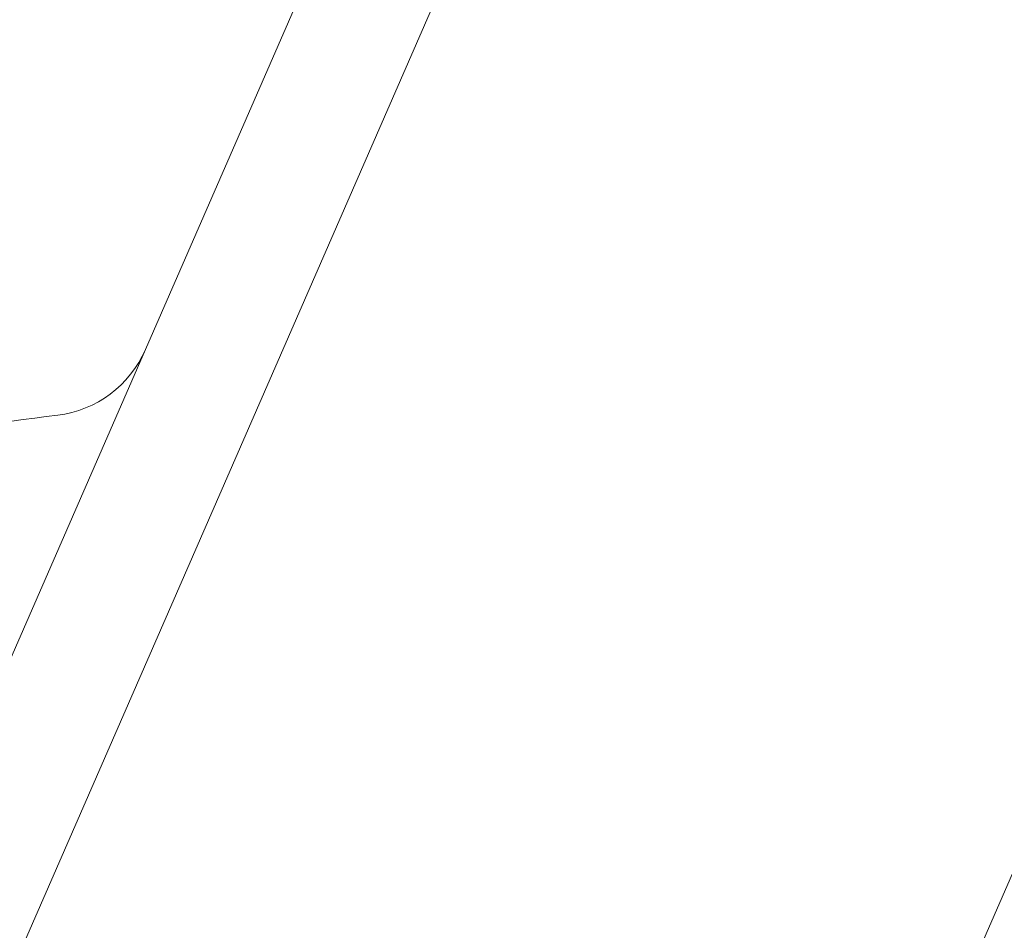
# Model space of a CAD drawing. Header units: metres. Extents: x -5203299 to 2078834, y 245743 to 5816291.
# Tile 194 of 256: x 366321.506 to 366321.721, y 5814088.339 to 5814088.537. Entities that reach past the tile are written whole.
import ezdxf

# ---------------------------------------------------------------- set-up
doc = ezdxf.new("R2010")
doc.units = ezdxf.units.M
doc.header["$LTSCALE"] = 0.5
doc.layers.add('30 -39 Baustelle- Fläche', color=7, linetype='Continuous', lineweight=15)
doc.layers.add('Keine', color=7, linetype='Continuous', lineweight=9)

# ---------------------------------------------------------------- blocks, each defined once
blk = doc.blocks.new('Gruppe-12227')
at = {"layer": 'Keine', "color": 7, "flags": 128}
for points in [[(-267.84271, -119.70896), (-267.65122, -119.26983), (-271.40943, -117.63097), (-271.34173, -117.47572), (-271.26013, -117.51131, 0.414214), (-271.12545, -117.45842), (-270.93518, -117.02208, 0.414214), (-270.94953, -116.98554), (-271.09946, -116.92015), (-271.09488, -116.90965), (-272.52377, -116.28654, 0.008846)], [(-271.28914, -117.257, 0.264646), (-271.27003, -117.24271)], [(-271.28914, -117.257, 0.023353), (-271.36861, -117.27076)]]:
    blk.add_lwpolyline(points, format="xyb", dxfattribs=at)
for points in [[(-271.34173, -117.47572), (-271.09946, -116.92015)], [(-271.27003, -117.24271), (-271.16436, -117.00039)], [(-271.27003, -117.24271), (-271.62606, -118.05914)]]:
    blk.add_lwpolyline(points, dxfattribs=at)
blk = doc.blocks.new('Gruppe-12238')
at = {"layer": 'Keine', "color": 7}
blk.add_blockref('Gruppe-12227', (0, 0), dxfattribs=at)
blk = doc.blocks.new('Gruppe-12239')
at = {"layer": 'Keine', "color": 7}
blk.add_blockref('Gruppe-12238', (0, 0), dxfattribs=at)
blk = doc.blocks.new('Gruppe-12241')
at = {"layer": 'Keine', "color": 7}
blk.add_blockref('Gruppe-12239', (0, 0), dxfattribs=at)
blk = doc.blocks.new('Gruppe-12242')
at = {"layer": 'Keine', "color": 7}
blk.add_blockref('Gruppe-12241', (0, 0), dxfattribs=at)
blk = doc.blocks.new('_BE Phase 5 (3D)')
at = {"layer": '30 -39 Baustelle- Fläche', "color": 7}
blk.add_blockref('Gruppe-12242', (0, 0), dxfattribs=at)

msp = doc.modelspace()

# ---------------------------------------------------------------- block references
at = {"layer": 'Keine', "color": 1}
msp.add_blockref('_BE Phase 5 (3D)', (366592.80349, 5814205.70793), dxfattribs=at)

doc.saveas('drawing.dxf')
